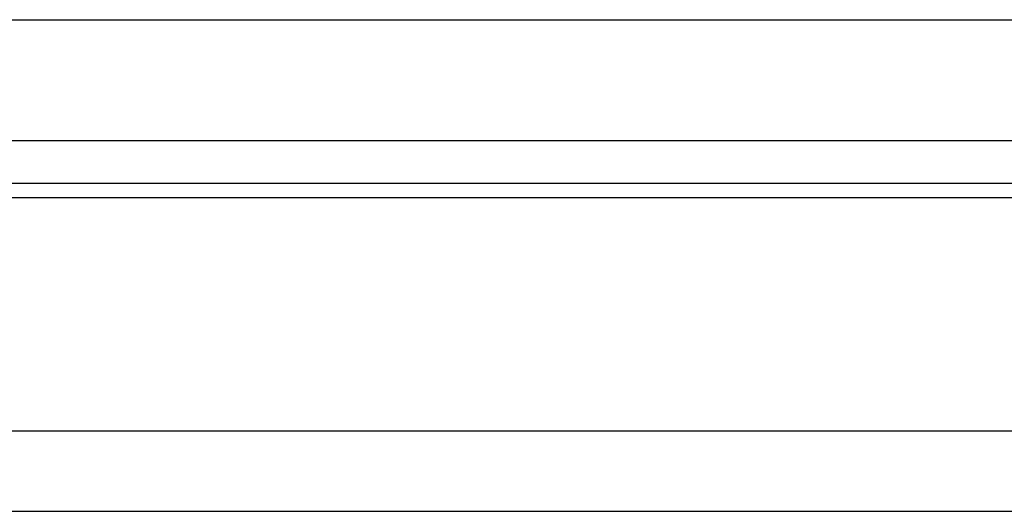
# Model space of a CAD drawing. Header units: millimetres. Extents: x 719 to 986, y 92 to 190.
# Tile 22 of 52: x 911 to 923, y 108 to 114. Entities that reach past the tile are written whole.
import ezdxf

# ---------------------------------------------------------------- set-up
doc = ezdxf.new("R2010")
doc.units = ezdxf.units.MM
doc.header["$LTSCALE"] = 0.15
doc.layers.add('OUT', color=3, linetype='CONTINUOUS')

msp = doc.modelspace()

# ---------------------------------------------------------------- linework, layer by layer
at = {"layer": 'OUT', "color": 0, "linetype": 'Continuous'}
msp.add_line((898.553, 114.23), (945.253, 114.23), dxfattribs=at)
at = {"layer": 'OUT', "color": 0}
for p, q in [((898.553, 112.73), (945.253, 112.73)), ((855.623, 112.203), (985.903, 112.203)), ((855.618, 112.023), (985.903, 112.023)), ((855.055, 109.13), (985.903, 109.13)), ((820.903, 108.13), (985.903, 108.13))]:
    msp.add_line(p, q, dxfattribs=at)

doc.saveas('drawing.dxf')
